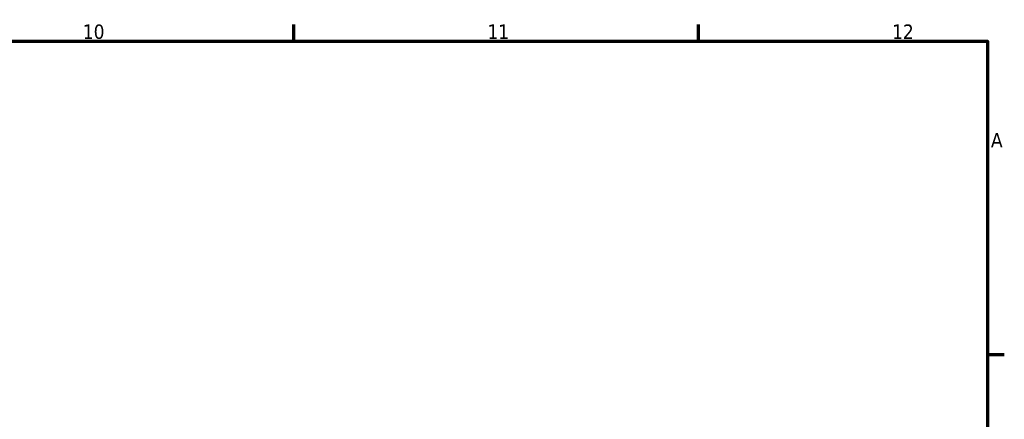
# Model space of a CAD drawing. Header units: millimetres. Extents: x -43 to 1133, y -95 to 1112.
# Tile 8 of 9: x 653 to 824, y 508 to 578. Entities that reach past the tile are written whole.
import ezdxf

# ---------------------------------------------------------------- set-up
doc = ezdxf.new("R2010")
doc.units = ezdxf.units.MM
doc.layers.add('Border (ISO)', color=7, linetype='Continuous', lineweight=70)
doc.styles.add('Note Text (ISO)', font='tahoma.ttf')

# ---------------------------------------------------------------- blocks, each defined once
blk = doc.blocks.new('Borders Default Border')
at = {"layer": 'Border (ISO)'}
for p, q in [((700.83, 574), (700.83, 576.9)), ((770.92, 574), (770.92, 576.9)), ((821, 519.75), (823.9, 519.75))]:
    blk.add_line(p, q, dxfattribs=at)
at = {"layer": 'Border (ISO)', "flags": 128}
blk.add_lwpolyline([(20, 20), (20, 574), (821, 574), (821, 20), (20, 20)], dxfattribs=at)
at = {"layer": 'Border (ISO)', "color": 232, "true_color": 0xca0064, "char_height": 2.5, "attachment_point": 7, "style": 'Note Text (ISO)'}
for s, insert in [('10', (664.29, 574.35)), ('11', (734.37, 574.4)), ('12', (804.46, 574.4)), ('A', (821.59, 555.62))]:
    blk.add_mtext(s, dxfattribs=dict(at, insert=insert))

msp = doc.modelspace()

# ---------------------------------------------------------------- block references
msp.add_blockref('Borders Default Border', (0, 0))

doc.saveas('drawing.dxf')
